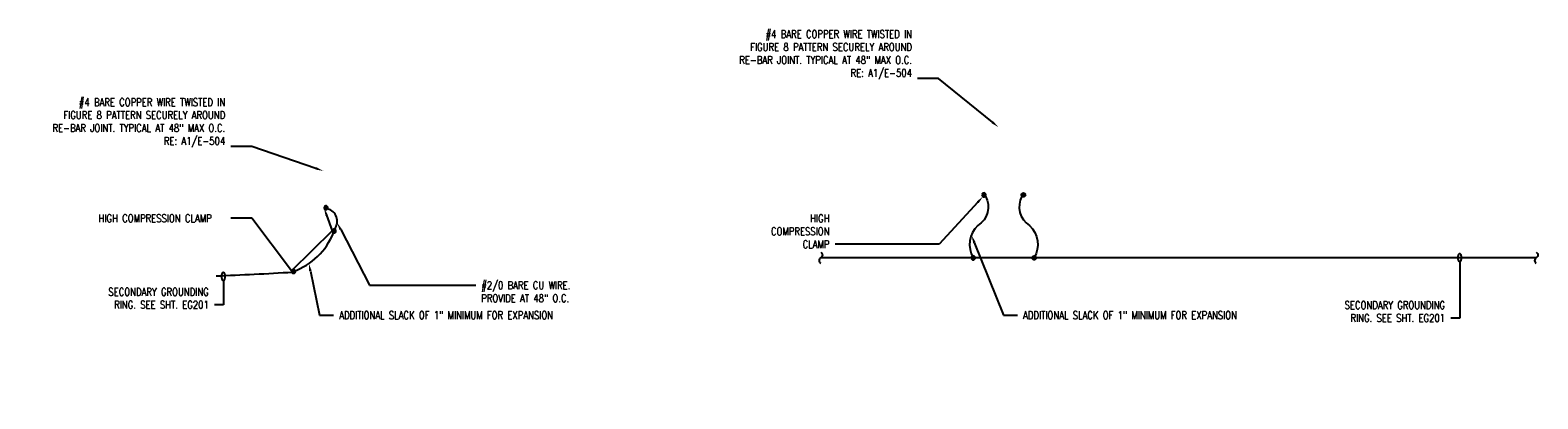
# Model space of a CAD drawing. Header units: inches. Extents: x 439.2 to 463.5, y -53.2 to -47.2.
import ezdxf
from ezdxf import colors
from ezdxf.entities.mleader import LeaderData, LeaderLine
from ezdxf.math import Vec2, Vec3

# ---------------------------------------------------------------- set-up
doc = ezdxf.new("R2010")
doc.units = ezdxf.units.IN
doc.header["$MEASUREMENT"] = 0
doc.layers.add('E-ANNO-TEXT', color=2, linetype='Continuous')
doc.layers.add('E-DETL-GRPH', color=3, linetype='Continuous')
doc.styles.add('Annotative', font='romans.shx', dxfattribs={"width": 0.8, "height": 0.125})

# ---------------------------------------------------------------- blocks, each defined once
blk = doc.blocks.new('Loop_2')
at = {"color": 1}
blk.add_line((-0.5, 0), (-1, 0), dxfattribs=at)
blk.add_lwpolyline([(0, 0.25, 0.050817), (-0.2, 0.23, 0.064661), (-0.35, 0.18, 0.10407), (-0.47, 0.08, 0.175425), (-0.5, 0, 0.175425), (-0.47, -0.08, 0.10407), (-0.35, -0.18, 0.064661), (-0.2, -0.23, 0.050817), (0, -0.25, 0.050817), (0.2, -0.23, 0.064661), (0.35, -0.18, 0.10407), (0.47, -0.08, 0.175425), (0.5, 0, 0.175425), (0.47, 0.08, 0.10407), (0.35, 0.18, 0.064661), (0.2, 0.23, 0.050817)], format="xyb", close=True, dxfattribs=at)

msp = doc.modelspace()

# ---------------------------------------------------------------- hatches: boundary and pattern name
at = {"layer": 'E-DETL-GRPH', "lineweight": -3}
for points in [[(454.64, -49.86), (454.62, -49.844), (454.603, -49.844), (454.585, -49.859), (454.581, -49.875), (454.586, -49.89), (454.596, -49.9), (454.62, -49.904), (454.636, -49.892)], [(455.221, -49.86), (455.241, -49.844), (455.257, -49.844), (455.276, -49.859), (455.279, -49.875), (455.274, -49.89), (455.264, -49.9), (455.241, -49.904), (455.224, -49.892)], [(444.028, -50.067), (444.008, -50.051), (443.991, -50.051), (443.973, -50.066), (443.97, -50.082), (443.975, -50.097), (443.985, -50.107), (444.008, -50.111), (444.025, -50.099)], [(444.159, -50.442), (444.139, -50.426), (444.123, -50.426), (444.104, -50.441), (444.101, -50.457), (444.106, -50.472), (444.116, -50.482), (444.139, -50.486), (444.156, -50.474)], [(454.466, -50.876), (454.446, -50.859), (454.429, -50.859), (454.411, -50.874), (454.408, -50.891), (454.413, -50.906), (454.422, -50.916), (454.446, -50.919), (454.463, -50.907)], [(455.395, -50.876), (455.415, -50.859), (455.431, -50.859), (455.45, -50.874), (455.453, -50.891), (455.448, -50.906), (455.438, -50.916), (455.415, -50.919), (455.398, -50.907)], [(443.504, -51.095), (443.484, -51.078), (443.468, -51.078), (443.449, -51.093), (443.446, -51.11), (443.451, -51.125), (443.461, -51.135), (443.484, -51.138), (443.501, -51.126)]]:
    msp.add_hatch(color=256, dxfattribs=at).paths.add_polyline_path(points)

# ---------------------------------------------------------------- linework, layer by layer
msp.add_line((451.985, -50.887), (463.52, -50.887), dxfattribs=at)
for points in [[(454.58, -49.875), (454.581, -49.884), (454.585, -49.89), (454.59, -49.897), (454.596, -49.902), (454.603, -49.905), (454.62, -49.905), (454.626, -49.902), (454.633, -49.897), (454.638, -49.89), (454.641, -49.884), (454.641, -49.867), (454.638, -49.86), (454.633, -49.854), (454.626, -49.849), (454.62, -49.845), (454.611, -49.844), (454.603, -49.845), (454.596, -49.849), (454.59, -49.854), (454.585, -49.86), (454.581, -49.867)], [(455.281, -49.875), (455.279, -49.884), (455.276, -49.89), (455.271, -49.897), (455.264, -49.902), (455.257, -49.905), (455.241, -49.905), (455.234, -49.902), (455.227, -49.897), (455.222, -49.89), (455.219, -49.884), (455.219, -49.867), (455.222, -49.86), (455.227, -49.854), (455.234, -49.849), (455.241, -49.845), (455.249, -49.844), (455.257, -49.845), (455.264, -49.849), (455.271, -49.854), (455.276, -49.86), (455.279, -49.867)], [(443.968, -50.082), (443.97, -50.091), (443.973, -50.097), (443.978, -50.104), (443.985, -50.109), (443.991, -50.112), (444.008, -50.112), (444.015, -50.109), (444.021, -50.104), (444.026, -50.097), (444.03, -50.091), (444.03, -50.074), (444.026, -50.067), (444.021, -50.061), (444.015, -50.056), (444.008, -50.052), (444, -50.051), (443.991, -50.052), (443.985, -50.056), (443.978, -50.061), (443.973, -50.067), (443.97, -50.074)], [(444.099, -50.457), (444.101, -50.466), (444.104, -50.472), (444.109, -50.479), (444.116, -50.484), (444.123, -50.487), (444.131, -50.487), (444.139, -50.487), (444.146, -50.484), (444.153, -50.479), (444.158, -50.472), (444.161, -50.466), (444.161, -50.457), (444.161, -50.449), (444.158, -50.442), (444.153, -50.436), (444.146, -50.431), (444.139, -50.427), (444.131, -50.426), (444.123, -50.427), (444.116, -50.431), (444.109, -50.436), (444.104, -50.442), (444.101, -50.449)], [(454.406, -50.891), (454.408, -50.899), (454.411, -50.906), (454.416, -50.912), (454.422, -50.917), (454.429, -50.921), (454.437, -50.921), (454.446, -50.921), (454.453, -50.917), (454.459, -50.912), (454.464, -50.906), (454.468, -50.899), (454.468, -50.891), (454.468, -50.882), (454.464, -50.876), (454.459, -50.869), (454.453, -50.864), (454.446, -50.861), (454.437, -50.859), (454.429, -50.861), (454.422, -50.864), (454.416, -50.869), (454.411, -50.876), (454.408, -50.882)], [(455.455, -50.891), (455.453, -50.899), (455.45, -50.906), (455.444, -50.912), (455.438, -50.917), (455.431, -50.921), (455.423, -50.921), (455.415, -50.921), (455.408, -50.917), (455.401, -50.912), (455.396, -50.906), (455.393, -50.899), (455.393, -50.891), (455.393, -50.882), (455.396, -50.876), (455.401, -50.869), (455.408, -50.864), (455.415, -50.861), (455.423, -50.859), (455.431, -50.861), (455.438, -50.864), (455.444, -50.869), (455.45, -50.876), (455.453, -50.882)], [(443.444, -51.11), (443.446, -51.118), (443.449, -51.125), (443.454, -51.131), (443.461, -51.136), (443.468, -51.14), (443.476, -51.14), (443.484, -51.14), (443.491, -51.136), (443.498, -51.131), (443.503, -51.125), (443.506, -51.118), (443.506, -51.11), (443.506, -51.101), (443.503, -51.095), (443.498, -51.088), (443.491, -51.083), (443.484, -51.08), (443.476, -51.078), (443.468, -51.08), (443.461, -51.083), (443.454, -51.088), (443.449, -51.095), (443.446, -51.101)]]:
    msp.add_lwpolyline(points, close=True, dxfattribs=at)
for points in [[(454.635, -49.894, -0.398306), (454.513, -50.37, 0.338076), (454.434, -50.887)], [(455.225, -49.894, 0.398306), (455.347, -50.37, -0.338076), (455.426, -50.887)], [(451.98, -50.799, -0.581876), (451.98, -50.889, 0.581876), (451.98, -50.978)], [(463.52, -50.799, -0.581876), (463.52, -50.889, 0.581876), (463.52, -50.978)]]:
    msp.add_lwpolyline(points, format="xyb", dxfattribs=at)
for centre, radius, start, end in [((443.978, -50.298), 0.203, 320.7374, 77.0649), ((443.112, -50.086), 1.084, 289.5066, 338.3818), ((439.245, 22.114), 73.356, 272.32892, 273.29512)]:
    msp.add_arc(centre, radius, start, end, dxfattribs=at)

# ---------------------------------------------------------------- leaders
at = {"layer": 'E-ANNO-TEXT', "lineweight": -3}
ml = msp.add_multileader_mtext('Standard', dxfattribs=at)
ml.set_content('#4 BARE COPPER WIRE TWISTED IN \\PFIGURE 8 PATTERN SECURELY AROUND \\PRE-BAR JOINT. TYPICAL AT 48" MAX O.C. \\PRE: A1/E-504', color=256, style='Annotative')
ml.set_leader_properties(color=1, linetype='ByLayer', lineweight=-1)
ml.build(insert=Vec2(0, 0))
ml.multileader.update_dxf_attribs({"text_right_attachment_type": 3, "dogleg_length": 0.34, "arrow_head_size": 0.125})
ctx = ml.context
ctx.base_point, ctx.char_height, ctx.arrow_head_size, ctx.landing_gap_size, ctx.plane_origin = Vec3(450.171, -47.301), 0.125, 0.125, 0.09, Vec3(453.384, -47.461)
ctx.right_attachment, ctx.text_align_type = 3, 2
notes = []
notes.append((ctx, [(0, (1, 1, 0), (453.881, -47.998), (-1, 0), 0.34, [(0, [(454.845, -48.781)], 0, [])])]))
ctx.mtext.insert, ctx.mtext.alignment, ctx.mtext.flow_direction = Vec3(453.451, -47.218), 3, 5
ml = msp.add_multileader_mtext('Standard', dxfattribs=at)
ml.set_content('#4 BARE COPPER WIRE TWISTED IN \\PFIGURE 8 PATTERN SECURELY AROUND \\PRE-BAR JOINT. TYPICAL AT 48" MAX O.C.  \\PRE: A1/E-504', color=256, style='Annotative')
ml.set_leader_properties(color=1, linetype='ByLayer', lineweight=-1)
ml.build(insert=Vec2(0, 0))
ml.multileader.update_dxf_attribs({"text_right_attachment_type": 3, "dogleg_length": 0.34, "arrow_head_size": 0.125})
ctx = ml.context
ctx.base_point, ctx.char_height, ctx.arrow_head_size, ctx.landing_gap_size, ctx.plane_origin = Vec3(439.094, -48.4), 0.125, 0.125, 0.09, Vec3(442.307, -48.559)
ctx.right_attachment, ctx.text_align_type = 3, 2
notes.append((ctx, [(0, (1, 1, 0), (442.804, -49.096), (-1, 0), 0.34, [(0, [(443.956, -49.487)], 0, [])])]))
ctx.mtext.insert, ctx.mtext.alignment, ctx.mtext.flow_direction = Vec3(442.374, -48.316), 3, 5
ml = msp.add_multileader_mtext('Standard', dxfattribs=at)
ml.set_content('HIGH COMPRESSION CLAMP', color=256, style='Annotative')
ml.set_leader_properties(color=1, linetype='ByLayer', lineweight=-1)
ml.build(insert=Vec2(0, 0))
ml.multileader.update_dxf_attribs({"text_right_attachment_type": 3, "dogleg_length": 0.34, "arrow_head_size": 0.125})
ctx = ml.context
ctx.base_point, ctx.char_height, ctx.arrow_head_size, ctx.landing_gap_size, ctx.plane_origin = Vec3(440.241, -50.252), 0.125, 0.125, 0.09, Vec3(442.307, -50.504)
ctx.right_attachment = 3
notes.append((ctx, [(0, (1, 1, 0), (442.804, -50.252), (-1, 0), 0.34, [(2, [(443.969, -50.086), (444.099, -50.457), (443.446, -51.101)], 0, [])])]))
ctx.mtext.insert, ctx.mtext.flow_direction = Vec3(440.331, -50.189), 5
ml = msp.add_multileader_mtext('Standard', dxfattribs=at)
ml.set_content('HIGH \\PCOMPRESSION \\PCLAMP', color=256, style='Annotative')
ml.set_leader_properties(color=1, linetype='ByLayer', lineweight=-1)
ml.build(insert=Vec2(0, 0))
ml.multileader.update_dxf_attribs({"text_right_attachment_type": 3, "dogleg_length": 0.34, "arrow_head_size": 0.125})
ctx = ml.context
ctx.base_point, ctx.char_height, ctx.arrow_head_size, ctx.landing_gap_size, ctx.plane_origin = Vec3(451.015, -50.255), 0.125, 0.125, 0.09, Vec3(451.094, -50.504)
ctx.right_attachment, ctx.text_align_type = 3, 2
notes.append((ctx, [(0, (1, 1, 0), (453.888, -50.671), (-1, 0), 1.678, [(1, [(454.596, -49.902)], 0, [])])]))
ctx.mtext.insert, ctx.mtext.alignment, ctx.mtext.flow_direction = Vec3(452.12, -50.192), 3, 5
ml = msp.add_multileader_mtext('Standard', dxfattribs=at)
ml.set_content('#2/0 BARE CU WIRE.  \\PPROVIDE AT 48" O.C.', color=256, style='Annotative')
ml.set_leader_properties(color=1, linetype='ByLayer', lineweight=-1)
ml.build(insert=Vec2(0, 0))
ml.multileader.update_dxf_attribs({"text_right_attachment_type": 3, "dogleg_length": 0.538, "arrow_head_size": 0.125})
ctx = ml.context
ctx.base_point, ctx.char_height, ctx.arrow_head_size, ctx.landing_gap_size, ctx.plane_origin = Vec3(446.414, -51.333), 0.125, 0.125, 0.09, Vec3(444.798, -50.507)
ctx.right_attachment = 3
notes.append((ctx, [(0, (1, 1, 0), (444.703, -51.333), (1, 0), 1.711, [(0, [(444.179, -50.323)], 0, [])])]))
ctx.mtext.insert, ctx.mtext.flow_direction = Vec3(446.504, -51.271), 5
ml = msp.add_multileader_mtext('Standard', dxfattribs=at)
ml.set_content('ADDITIONAL SLACK OF 1" MINIMUM FOR EXPANSION', color=256, style='Annotative')
ml.set_leader_properties(color=1, linetype='ByLayer', lineweight=-1)
ml.build(insert=Vec2(0, 0))
ml.multileader.update_dxf_attribs({"text_right_attachment_type": 3, "dogleg_length": 0.538, "arrow_head_size": 0.125})
ctx = ml.context
ctx.base_point, ctx.char_height, ctx.arrow_head_size, ctx.landing_gap_size, ctx.plane_origin = Vec3(455.152, -51.815), 0.125, 0.125, 0.09, Vec3(456.017, -51.195)
ctx.right_attachment = 3
notes.append((ctx, [(0, (1, 1, 0), (454.927, -51.815), (1, 0), 0.224, [(0, [(454.41, -50.525)], 0, [])])]))
ctx.mtext.insert, ctx.mtext.flow_direction = Vec3(455.242, -51.753), 5
ml = msp.add_multileader_mtext('Standard', dxfattribs=at)
ml.set_content('ADDITIONAL SLACK OF 1" MINIMUM FOR EXPANSION', color=256, style='Annotative')
ml.set_leader_properties(color=1, linetype='ByLayer', lineweight=-1)
ml.build(insert=Vec2(0, 0))
ml.multileader.update_dxf_attribs({"text_right_attachment_type": 3, "dogleg_length": 0.538, "arrow_head_size": 0.125})
ctx = ml.context
ctx.base_point, ctx.char_height, ctx.arrow_head_size, ctx.landing_gap_size, ctx.plane_origin = Vec3(444.122, -51.815), 0.125, 0.125, 0.09, Vec3(444.987, -51.195)
ctx.right_attachment = 3
notes.append((ctx, [(0, (1, 1, 0), (443.897, -51.815), (1, 0), 0.224, [(0, [(443.723, -50.981)], 0, [])])]))
ctx.mtext.insert, ctx.mtext.flow_direction = Vec3(444.212, -51.753), 5
ml = msp.add_multileader_mtext('Standard', dxfattribs=at)
ml.set_content('SECONDARY GROUNDING \\PRING. SEE SHT. EG201', color=256, style='Annotative')
ml.set_leader_properties(color=1, linetype='ByLayer', lineweight=-1)
ml.set_arrow_properties(name='Loop_2')
ml.build(insert=Vec2(0, 0))
ml.multileader.update_dxf_attribs({"text_right_attachment_type": 3, "dogleg_length": 0.34, "arrow_head_size": 0.125})
ctx = ml.context
ctx.base_point, ctx.char_height, ctx.arrow_head_size, ctx.landing_gap_size, ctx.plane_origin = Vec3(460.164, -51.654), 0.125, 0.125, 0.09, Vec3(461.53, -51.862)
ctx.right_attachment, ctx.text_align_type = 3, 2
notes.append((ctx, [(0, (1, 1, 0), (462.287, -51.862), (-1, 0), 0.147, [(0, [(462.285, -50.887)], 0, [])])]))
ctx.mtext.insert, ctx.mtext.alignment, ctx.mtext.flow_direction = Vec3(462.049, -51.591), 3, 5
ml = msp.add_multileader_mtext('Standard', dxfattribs=at)
ml.set_content('SECONDARY GROUNDING \\PRING. SEE SHT. EG201', color=256, style='Annotative')
ml.set_leader_properties(color=1, linetype='ByLayer', lineweight=-1)
ml.set_arrow_properties(name='Loop_2')
ml.build(insert=Vec2(0, 0))
ml.multileader.update_dxf_attribs({"text_right_attachment_type": 3, "dogleg_length": 0.34, "arrow_head_size": 0.125})
ctx = ml.context
ctx.base_point, ctx.char_height, ctx.arrow_head_size, ctx.landing_gap_size, ctx.plane_origin = Vec3(440.223, -51.44), 0.125, 0.125, 0.09, Vec3(441.59, -51.648)
ctx.right_attachment, ctx.text_align_type = 3, 2
notes.append((ctx, [(0, (1, 1, 0), (442.346, -51.648), (-1, 0), 0.147, [(0, [(442.344, -51.191)], 0, [])])]))
ctx.mtext.insert, ctx.mtext.alignment, ctx.mtext.flow_direction = Vec3(442.109, -51.377), 3, 5
for ctx, leaders in notes:
    for number, flags, end, landing, length, lines in leaders:
        leader = LeaderData()
        leader.index, (leader.has_last_leader_line, leader.has_dogleg_vector, leader.attachment_direction) = number, flags
        leader.last_leader_point, leader.dogleg_vector, leader.dogleg_length = Vec3(end), Vec3(landing), length
        for number, points, colour, breaks in lines:
            line = LeaderLine()
            line.index, line.vertices, line.color, line.breaks = number, Vec3.list(points), colors.encode_raw_color(colour), breaks
            leader.lines.append(line)
        ctx.leaders.append(leader)

doc.saveas('drawing.dxf')
